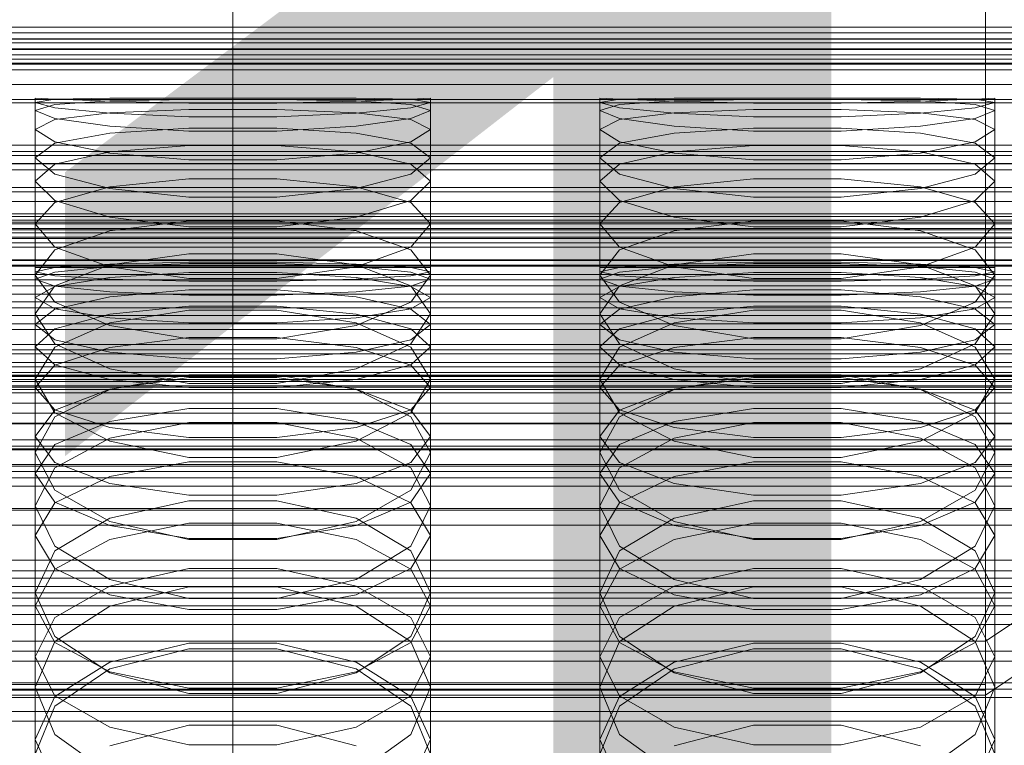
# Model space of a CAD drawing. Header units: millimetres. Extents: x -1970 to 61924, y -58230 to 6847.
# Tile 141 of 256: x 27 to 132, y -33952 to -33874. Entities that reach past the tile are written whole.
import ezdxf

# ---------------------------------------------------------------- set-up
doc = ezdxf.new("R2010")
doc.units = ezdxf.units.MM
for name, color, linetype, lineweight in [('COTAS_O', 1, 'Continuous', 0), ('frontal_briquetadora', 7, 'Continuous', 0), ('frontal_C01', 7, 'Continuous', 0), ('frontal_C02', 7, 'Continuous', 0), ('frontal_C03', 7, 'Continuous', 0)]:
    doc.layers.add(name, color=color, linetype=linetype, lineweight=lineweight)
doc.dimstyles.new('R19_100', dxfattribs={"dimtxt": 250, "dimasz": 150, "dimexe": 150, "dimexo": 80, "dimgap": 100, "dimtad": 1, "dimtih": 1, "dimtoh": 1, "dimdsep": 46, "dimcen": 0.09, "dimadec": 0, "dimazin": 0, "dimtfac": 1, "dimtdec": 4, "dimtofl": 0, "dimtmove": 0, "dimatfit": 3, "dimfxl": 1, "dimtolj": 1, "dimtzin": 0, "dimarcsym": 0})

# ---------------------------------------------------------------- blocks, each defined once
blk = doc.blocks.new('DIM_R26_46')
at = {"layer": 'COTAS_O'}
for p, q in [((-1725, -33700), (-1575, -33655)), ((1725, -33700), (1575, -33655)), ((-1725, -34400), (-1725, -33700)), ((-1725, -33700), (1725, -33700)), ((-1725, -33700), (-1575, -33745)), ((1725, -33700), (1575, -33745)), ((1725, -34400), (1725, -33700))]:
    blk.add_line(p, q, dxfattribs=at)
blk.add_text('3450 O', height=250, dxfattribs=at).set_placement((0, -33600))
blk = doc.blocks.new('DIM_R26_48')
at = {"layer": 'COTAS_O'}
for p, q in [((-650, -33700), (50, -33700)), ((50, -33700), (5, -33850)), ((50, -34900), (50, -33700)), ((50, -33700), (95, -33850)), ((50, -34900), (5, -34750)), ((50, -34900), (95, -34750)), ((-650, -34900), (50, -34900))]:
    blk.add_line(p, q, dxfattribs=at)
blk.add_text('1200 O', height=250, rotation=90, dxfattribs=at).set_placement((-50, -34300))
blk = doc.blocks.new('DIM_R26_49')
at = {"layer": 'COTAS_O'}
for p, q in [((-650, -34200), (-500, -34155)), ((650, -34200), (500, -34155)), ((-650, -34900), (-650, -34200)), ((-650, -34200), (650, -34200)), ((-650, -34200), (-500, -34245)), ((650, -34200), (500, -34245)), ((650, -34900), (650, -34200))]:
    blk.add_line(p, q, dxfattribs=at)
blk.add_text('1300 O', height=250, dxfattribs=at).set_placement((0, -34100))

msp = doc.modelspace()

# ---------------------------------------------------------------- linework, layer by layer
at = {"layer": 'frontal_briquetadora'}
for p, q in [((31.08, -33882.856), (29, -33882.75)), ((29, -33900.75), (29, -33882.75)), ((29, -33883.222), (31.08, -33882.881)), ((31.08, -33882.881), (36.906, -33882.76)), ((36.906, -33883.094), (31.08, -33882.856)), ((36.906, -33882.76), (45.326, -33882.752)), ((45.326, -33882.922), (36.906, -33883.063)), ((45.326, -33882.752), (54.674, -33882.752)), ((54.674, -33882.922), (45.326, -33882.922)), ((54.674, -33882.752), (63.094, -33882.76)), ((63.094, -33883.063), (54.674, -33882.922)), ((63.094, -33882.76), (68.92, -33882.881)), ((68.92, -33882.856), (63.094, -33883.094)), ((71, -33882.75), (68.92, -33882.856)), ((68.92, -33882.881), (71, -33883.222)), ((71, -33900.75), (71, -33882.75)), ((91.08, -33882.856), (89, -33882.75)), ((89, -33900.75), (89, -33882.75)), ((89, -33883.222), (91.08, -33882.881)), ((91.08, -33882.881), (96.906, -33882.76)), ((96.906, -33883.094), (91.08, -33882.856)), ((96.906, -33882.76), (105.326, -33882.752)), ((105.326, -33882.922), (96.906, -33883.063)), ((105.326, -33882.752), (114.674, -33882.752)), ((114.674, -33882.922), (105.326, -33882.922)), ((114.674, -33882.752), (123.094, -33882.76)), ((123.094, -33883.063), (114.674, -33882.922)), ((123.094, -33882.76), (128.92, -33882.881)), ((128.92, -33882.856), (123.094, -33883.094)), ((131, -33882.75), (128.92, -33882.856)), ((128.92, -33882.881), (131, -33883.222)), ((131, -33900.75), (131, -33882.75)), ((31.08, -33883.775), (29, -33883.222)), ((29, -33901.201), (29, -33883.222)), ((31.08, -33883.423), (29, -33884.062)), ((29, -33902.002), (29, -33884.062)), ((29, -33884.062), (31.08, -33884.912)), ((36.906, -33883.063), (31.08, -33883.423)), ((36.906, -33884.371), (31.08, -33883.775)), ((45.326, -33883.285), (36.906, -33883.094)), ((45.326, -33883.964), (36.906, -33884.304)), ((54.674, -33883.285), (45.326, -33883.285)), ((54.674, -33883.964), (45.326, -33883.964)), ((63.094, -33883.094), (54.674, -33883.285)), ((63.094, -33884.304), (54.674, -33883.964)), ((68.92, -33883.423), (63.094, -33883.063)), ((68.92, -33883.775), (63.094, -33884.371)), ((71, -33883.222), (68.92, -33883.775)), ((71, -33884.062), (68.92, -33883.423)), ((68.92, -33884.912), (71, -33884.062)), ((71, -33901.201), (71, -33883.222)), ((71, -33902.002), (71, -33884.062)), ((91.08, -33883.775), (89, -33883.222)), ((89, -33901.201), (89, -33883.222)), ((91.08, -33883.423), (89, -33884.062)), ((89, -33902.002), (89, -33884.062)), ((89, -33884.062), (91.08, -33884.912)), ((96.906, -33883.063), (91.08, -33883.423)), ((96.906, -33884.371), (91.08, -33883.775)), ((105.326, -33883.285), (96.906, -33883.094)), ((105.326, -33883.964), (96.906, -33884.304)), ((114.674, -33883.285), (105.326, -33883.285)), ((114.674, -33883.964), (105.326, -33883.964)), ((123.094, -33883.094), (114.674, -33883.285)), ((123.094, -33884.304), (114.674, -33883.964)), ((128.92, -33883.423), (123.094, -33883.063)), ((128.92, -33883.775), (123.094, -33884.371)), ((131, -33883.222), (128.92, -33883.775)), ((131, -33884.062), (128.92, -33883.423)), ((128.92, -33884.912), (131, -33884.062)), ((131, -33901.201), (131, -33883.222)), ((131, -33902.002), (131, -33884.062)), ((31.08, -33885.021), (29, -33886.106)), ((36.906, -33884.304), (31.08, -33885.021)), ((31.08, -33884.912), (36.906, -33885.746)), ((45.326, -33884.761), (36.906, -33884.371)), ((54.674, -33884.761), (45.326, -33884.761)), ((63.094, -33884.371), (54.674, -33884.761)), ((68.92, -33885.021), (63.094, -33884.304)), ((63.094, -33885.746), (68.92, -33884.912)), ((71, -33886.106), (68.92, -33885.021)), ((91.08, -33885.021), (89, -33886.106)), ((96.906, -33884.304), (91.08, -33885.021)), ((91.08, -33884.912), (96.906, -33885.746)), ((105.326, -33884.761), (96.906, -33884.371)), ((114.674, -33884.761), (105.326, -33884.761)), ((123.094, -33884.371), (114.674, -33884.761)), ((128.92, -33885.021), (123.094, -33884.304)), ((123.094, -33885.746), (128.92, -33884.912)), ((131, -33886.106), (128.92, -33885.021)), ((29, -33903.952), (29, -33886.106)), ((31.08, -33887.4), (29, -33886.106)), ((36.906, -33885.746), (45.326, -33886.268)), ((36.906, -33886.485), (45.326, -33885.947)), ((45.326, -33885.947), (54.674, -33885.947)), ((54.674, -33886.268), (63.094, -33885.746)), ((54.674, -33885.947), (63.094, -33886.485)), ((71, -33886.106), (68.92, -33887.4)), ((71, -33903.952), (71, -33886.106)), ((89, -33903.952), (89, -33886.106)), ((91.08, -33887.4), (89, -33886.106)), ((96.906, -33885.746), (105.326, -33886.268)), ((96.906, -33886.485), (105.326, -33885.947)), ((105.326, -33885.947), (114.674, -33885.947)), ((114.674, -33886.268), (123.094, -33885.746)), ((114.674, -33885.947), (123.094, -33886.485)), ((131, -33886.106), (128.92, -33887.4)), ((131, -33903.952), (131, -33886.106)), ((31.08, -33887.559), (36.906, -33886.485)), ((45.326, -33886.268), (54.674, -33886.268)), ((63.094, -33886.485), (68.92, -33887.559)), ((91.08, -33887.559), (96.906, -33886.485)), ((105.326, -33886.268), (114.674, -33886.268)), ((123.094, -33886.485), (128.92, -33887.559)), ((29, -33889.086), (31.08, -33887.559)), ((36.906, -33888.59), (31.08, -33887.4)), ((45.326, -33887.791), (36.906, -33888.46)), ((54.674, -33887.791), (45.326, -33887.791)), ((63.094, -33888.46), (54.674, -33887.791)), ((68.92, -33887.4), (63.094, -33888.59)), ((68.92, -33887.559), (71, -33889.086)), ((89, -33889.086), (91.08, -33887.559)), ((96.906, -33888.59), (91.08, -33887.4)), ((105.326, -33887.791), (96.906, -33888.46)), ((114.674, -33887.791), (105.326, -33887.791)), ((123.094, -33888.46), (114.674, -33887.791)), ((128.92, -33887.4), (123.094, -33888.59)), ((128.92, -33887.559), (131, -33889.086)), ((31.08, -33890.822), (29, -33889.086)), ((29, -33906.796), (29, -33889.086)), ((36.906, -33888.46), (31.08, -33889.77)), ((45.326, -33889.308), (36.906, -33888.59)), ((54.674, -33889.308), (45.326, -33889.308)), ((63.094, -33888.59), (54.674, -33889.308)), ((68.92, -33889.77), (63.094, -33888.46)), ((71, -33889.086), (68.92, -33890.822)), ((71, -33906.796), (71, -33889.086)), ((91.08, -33890.822), (89, -33889.086)), ((89, -33906.796), (89, -33889.086)), ((96.906, -33888.46), (91.08, -33889.77)), ((105.326, -33889.308), (96.906, -33888.59)), ((114.674, -33889.308), (105.326, -33889.308)), ((123.094, -33888.59), (114.674, -33889.308)), ((128.92, -33889.77), (123.094, -33888.46)), ((131, -33889.086), (128.92, -33890.822)), ((131, -33906.796), (131, -33889.086)), ((31.08, -33889.77), (29, -33891.591)), ((71, -33891.591), (68.92, -33889.77)), ((91.08, -33889.77), (89, -33891.591)), ((131, -33891.591), (128.92, -33889.77)), ((36.906, -33892.364), (31.08, -33890.822)), ((45.326, -33891.333), (36.906, -33892.198)), ((54.674, -33891.333), (45.326, -33891.333)), ((63.094, -33892.198), (54.674, -33891.333)), ((68.92, -33890.822), (63.094, -33892.364)), ((96.906, -33892.364), (91.08, -33890.822)), ((105.326, -33891.333), (96.906, -33892.198)), ((114.674, -33891.333), (105.326, -33891.333)), ((123.094, -33892.198), (114.674, -33891.333)), ((128.92, -33890.822), (123.094, -33892.364)), ((29, -33909.185), (29, -33891.591)), ((29, -33891.591), (31.08, -33893.618)), ((36.906, -33892.198), (31.08, -33893.859)), ((45.326, -33893.278), (36.906, -33892.364)), ((63.094, -33892.364), (54.674, -33893.277)), ((68.92, -33893.859), (63.094, -33892.198)), ((68.92, -33893.618), (71, -33891.591)), ((71, -33909.185), (71, -33891.591)), ((89, -33909.185), (89, -33891.591)), ((89, -33891.591), (91.08, -33893.618)), ((96.906, -33892.198), (91.08, -33893.859)), ((105.326, -33893.278), (96.906, -33892.364)), ((123.094, -33892.364), (114.674, -33893.277)), ((128.92, -33893.859), (123.094, -33892.198)), ((128.92, -33893.618), (131, -33891.591)), ((131, -33909.185), (131, -33891.591)), ((54.674, -33893.277), (45.326, -33893.278)), ((114.674, -33893.277), (105.326, -33893.278)), ((31.08, -33893.859), (29, -33896.116)), ((31.08, -33893.618), (36.906, -33895.393)), ((63.094, -33895.393), (68.92, -33893.618)), ((71, -33896.116), (68.92, -33893.859)), ((91.08, -33893.859), (89, -33896.116)), ((91.08, -33893.618), (96.906, -33895.393)), ((123.094, -33895.393), (128.92, -33893.618)), ((131, -33896.116), (128.92, -33893.859)), ((200, -33895.045), (-160, -33895.045)), ((36.906, -33895.393), (45.326, -33896.435)), ((54.674, -33896.435), (63.094, -33895.393)), ((96.906, -33895.393), (105.326, -33896.435)), ((114.674, -33896.435), (123.094, -33895.393)), ((31.08, -33898.576), (29, -33896.116)), ((29, -33913.502), (29, -33896.116)), ((36.906, -33896.858), (45.326, -33895.8)), ((45.326, -33895.8), (54.674, -33895.8)), ((45.326, -33896.435), (54.674, -33896.435)), ((54.674, -33895.8), (63.094, -33896.858)), ((71, -33896.116), (68.92, -33898.576)), ((71, -33913.502), (71, -33896.116)), ((91.08, -33898.576), (89, -33896.116)), ((89, -33913.502), (89, -33896.116)), ((96.906, -33896.858), (105.326, -33895.8)), ((105.326, -33895.8), (114.674, -33895.8)), ((105.326, -33896.435), (114.674, -33896.435)), ((114.674, -33895.8), (123.094, -33896.858)), ((131, -33896.116), (128.92, -33898.576)), ((131, -33913.502), (131, -33896.116)), ((31.08, -33898.867), (36.906, -33896.858)), ((63.094, -33896.858), (68.92, -33898.867)), ((91.08, -33898.867), (96.906, -33896.858)), ((123.094, -33896.858), (128.92, -33898.867)), ((36.906, -33900.697), (31.08, -33898.576)), ((68.92, -33898.576), (63.094, -33900.697)), ((96.906, -33900.697), (91.08, -33898.576)), ((128.92, -33898.576), (123.094, -33900.697)), ((29, -33901.553), (31.08, -33898.867)), ((45.326, -33899.285), (36.906, -33900.472)), ((54.674, -33899.285), (45.326, -33899.285)), ((63.094, -33900.472), (54.674, -33899.285)), ((68.92, -33898.867), (71, -33901.553)), ((89, -33901.553), (91.08, -33898.867)), ((105.326, -33899.285), (96.906, -33900.472)), ((114.674, -33899.285), (105.326, -33899.285)), ((123.094, -33900.472), (114.674, -33899.285)), ((128.92, -33898.867), (131, -33901.553)), ((184, -33900), (-194, -33900)), ((29, -33900.75), (31.08, -33900.75)), ((31.08, -33900.754), (29, -33901.201)), ((36.907, -33900.395), (31.08, -33900.754)), ((36.906, -33900.472), (31.08, -33902.709)), ((31.08, -33901.257), (36.907, -33900.66)), ((31.08, -33900.75), (36.907, -33900.75)), ((45.326, -33901.931), (36.906, -33900.697)), ((45.327, -33900.196), (36.907, -33900.395)), ((36.907, -33900.66), (45.327, -33900.329)), ((36.907, -33900.75), (45.327, -33900.75)), ((54.673, -33900.196), (45.327, -33900.196)), ((45.327, -33900.329), (54.673, -33900.329)), ((45.327, -33900.75), (54.673, -33900.75)), ((63.093, -33900.395), (54.673, -33900.196)), ((54.673, -33900.329), (63.093, -33900.66)), ((54.673, -33900.75), (63.093, -33900.75)), ((63.094, -33900.697), (54.674, -33901.931)), ((68.92, -33900.754), (63.093, -33900.395)), ((63.093, -33900.66), (68.92, -33901.257)), ((63.093, -33900.75), (68.92, -33900.75)), ((68.92, -33902.709), (63.094, -33900.472)), ((68.92, -33900.75), (71, -33900.75)), ((71, -33901.201), (68.92, -33900.754)), ((89, -33900.75), (91.08, -33900.75)), ((91.08, -33900.754), (89, -33901.201)), ((96.907, -33900.395), (91.08, -33900.754)), ((96.906, -33900.472), (91.08, -33902.709)), ((91.08, -33901.257), (96.907, -33900.66)), ((91.08, -33900.75), (96.907, -33900.75)), ((105.326, -33901.931), (96.906, -33900.697)), ((105.327, -33900.196), (96.907, -33900.395)), ((96.907, -33900.66), (105.327, -33900.329)), ((96.907, -33900.75), (105.327, -33900.75)), ((114.673, -33900.196), (105.327, -33900.196)), ((105.327, -33900.329), (114.673, -33900.329)), ((105.327, -33900.75), (114.673, -33900.75)), ((123.093, -33900.395), (114.673, -33900.196)), ((114.673, -33900.329), (123.093, -33900.66)), ((114.673, -33900.75), (123.093, -33900.75)), ((123.094, -33900.697), (114.674, -33901.931)), ((128.92, -33900.754), (123.093, -33900.395)), ((123.093, -33900.66), (128.92, -33901.257)), ((123.093, -33900.75), (128.92, -33900.75)), ((128.92, -33902.709), (123.094, -33900.472)), ((128.92, -33900.75), (131, -33900.75)), ((131, -33901.201), (128.92, -33900.754)), ((29, -33901.201), (31.08, -33901.648)), ((29, -33902.002), (31.08, -33901.257)), ((31.08, -33904.442), (29, -33901.553)), ((29, -33918.691), (29, -33901.553)), ((31.08, -33901.648), (36.907, -33902.006)), ((31.08, -33902.762), (36.907, -33901.809)), ((36.907, -33901.809), (45.327, -33901.279)), ((45.327, -33901.279), (54.673, -33901.279)), ((54.673, -33901.279), (63.093, -33901.809)), ((63.093, -33902.006), (68.92, -33901.648)), ((63.093, -33901.809), (68.92, -33902.762)), ((68.92, -33901.648), (71, -33901.201)), ((68.92, -33901.257), (71, -33902.002)), ((71, -33901.553), (68.92, -33904.442)), ((71, -33918.691), (71, -33901.553)), ((89, -33901.201), (91.08, -33901.648)), ((89, -33902.002), (91.08, -33901.257)), ((91.08, -33904.442), (89, -33901.553)), ((89, -33918.691), (89, -33901.553)), ((91.08, -33901.648), (96.907, -33902.006)), ((91.08, -33902.762), (96.907, -33901.809)), ((96.907, -33901.809), (105.327, -33901.279)), ((105.327, -33901.279), (114.673, -33901.279)), ((114.673, -33901.279), (123.093, -33901.809)), ((123.093, -33902.006), (128.92, -33901.648)), ((123.093, -33901.809), (128.92, -33902.762)), ((128.92, -33901.648), (131, -33901.201)), ((128.92, -33901.257), (131, -33902.002)), ((131, -33901.553), (128.92, -33904.442)), ((131, -33918.691), (131, -33901.553)), ((31.08, -33902.746), (29, -33902.002)), ((31.08, -33902.709), (29, -33905.679)), ((29, -33903.952), (31.08, -33902.762)), ((36.907, -33903.344), (31.08, -33902.746)), ((36.907, -33902.006), (45.327, -33902.205)), ((54.674, -33901.931), (45.326, -33901.931)), ((45.327, -33902.205), (54.673, -33902.205)), ((54.673, -33902.205), (63.093, -33902.006)), ((68.92, -33902.746), (63.093, -33903.344)), ((71, -33902.002), (68.92, -33902.746)), ((71, -33905.679), (68.92, -33902.709)), ((68.92, -33902.762), (71, -33903.952)), ((91.08, -33902.746), (89, -33902.002)), ((91.08, -33902.709), (89, -33905.679)), ((89, -33903.952), (91.08, -33902.762)), ((96.907, -33903.344), (91.08, -33902.746)), ((96.907, -33902.006), (105.327, -33902.205)), ((114.674, -33901.931), (105.326, -33901.931)), ((105.327, -33902.205), (114.673, -33902.205)), ((114.673, -33902.205), (123.093, -33902.006)), ((128.92, -33902.746), (123.093, -33903.344)), ((131, -33902.002), (128.92, -33902.746)), ((131, -33905.679), (128.92, -33902.709)), ((128.92, -33902.762), (131, -33903.952)), ((29, -33903.952), (31.08, -33905.141)), ((36.907, -33903.856), (31.08, -33905.165)), ((45.327, -33903.131), (36.907, -33903.856)), ((45.327, -33903.675), (36.907, -33903.344)), ((54.673, -33903.131), (45.327, -33903.131)), ((54.673, -33903.675), (45.327, -33903.675)), ((63.093, -33903.856), (54.673, -33903.131)), ((63.093, -33903.344), (54.673, -33903.675)), ((68.92, -33905.165), (63.093, -33903.856)), ((68.92, -33905.141), (71, -33903.952)), ((89, -33903.952), (91.08, -33905.141)), ((96.907, -33903.856), (91.08, -33905.165)), ((105.327, -33903.131), (96.907, -33903.856)), ((105.327, -33903.675), (96.907, -33903.344)), ((114.673, -33903.131), (105.327, -33903.131)), ((114.673, -33903.675), (105.327, -33903.675)), ((123.093, -33903.856), (114.673, -33903.131)), ((123.093, -33903.344), (114.673, -33903.675)), ((128.92, -33905.165), (123.093, -33903.856)), ((128.92, -33905.141), (131, -33903.952)), ((36.906, -33906.903), (31.08, -33904.442)), ((36.907, -33905.719), (45.327, -33904.863)), ((45.327, -33904.863), (54.673, -33904.863)), ((54.673, -33904.863), (63.093, -33905.719)), ((68.92, -33904.442), (63.094, -33906.903)), ((96.906, -33906.903), (91.08, -33904.442)), ((96.907, -33905.719), (105.327, -33904.863)), ((105.327, -33904.863), (114.673, -33904.863)), ((114.673, -33904.863), (123.093, -33905.719)), ((128.92, -33904.442), (123.094, -33906.903)), ((31.08, -33905.165), (29, -33906.796)), ((29, -33922.627), (29, -33905.679)), ((29, -33905.679), (31.08, -33908.849)), ((31.08, -33905.141), (36.907, -33906.095)), ((31.08, -33907.261), (36.907, -33905.719)), ((45.326, -33905.267), (36.906, -33906.643)), ((54.674, -33905.267), (45.326, -33905.267)), ((63.094, -33906.643), (54.674, -33905.267)), ((63.093, -33906.095), (68.92, -33905.141)), ((63.093, -33905.719), (68.92, -33907.261)), ((71, -33906.796), (68.92, -33905.165)), ((68.92, -33908.849), (71, -33905.679)), ((71, -33922.627), (71, -33905.679)), ((91.08, -33905.165), (89, -33906.796)), ((89, -33922.627), (89, -33905.679)), ((89, -33905.679), (91.08, -33908.849)), ((91.08, -33905.141), (96.907, -33906.095)), ((91.08, -33907.261), (96.907, -33905.719)), ((105.326, -33905.267), (96.906, -33906.643)), ((114.674, -33905.267), (105.326, -33905.267)), ((123.094, -33906.643), (114.674, -33905.267)), ((123.093, -33906.095), (128.92, -33905.141)), ((123.093, -33905.719), (128.92, -33907.261)), ((131, -33906.796), (128.92, -33905.165)), ((128.92, -33908.849), (131, -33905.679)), ((131, -33922.627), (131, -33905.679)), ((29, -33906.796), (31.08, -33908.427)), ((36.906, -33906.643), (31.08, -33909.219)), ((45.326, -33908.325), (36.906, -33906.903)), ((36.907, -33906.095), (45.327, -33906.624)), ((45.327, -33906.624), (54.673, -33906.624)), ((54.673, -33906.624), (63.093, -33906.095)), ((63.094, -33906.903), (54.674, -33908.325)), ((68.92, -33909.219), (63.094, -33906.643)), ((68.92, -33908.427), (71, -33906.796)), ((89, -33906.796), (91.08, -33908.427)), ((96.906, -33906.643), (91.08, -33909.219)), ((105.326, -33908.325), (96.906, -33906.903)), ((96.907, -33906.095), (105.327, -33906.624)), ((105.327, -33906.624), (114.673, -33906.624)), ((114.673, -33906.624), (123.093, -33906.095)), ((123.094, -33906.903), (114.674, -33908.325)), ((128.92, -33909.219), (123.094, -33906.643)), ((128.92, -33908.427), (131, -33906.796)), ((29, -33909.185), (31.08, -33907.261)), ((68.92, -33907.261), (71, -33909.185)), ((89, -33909.185), (91.08, -33907.261)), ((128.92, -33907.261), (131, -33909.185)), ((31.08, -33911.108), (29, -33909.185)), ((31.08, -33908.427), (36.907, -33909.735)), ((31.08, -33908.849), (36.906, -33911.534)), ((36.907, -33909.253), (45.327, -33908.203)), ((54.674, -33908.325), (45.326, -33908.325)), ((45.327, -33908.203), (54.673, -33908.203)), ((54.673, -33908.203), (63.093, -33909.253)), ((63.093, -33909.735), (68.92, -33908.427)), ((63.094, -33911.534), (68.92, -33908.849)), ((71, -33909.185), (68.92, -33911.108)), ((91.08, -33911.108), (89, -33909.185)), ((91.08, -33908.427), (96.907, -33909.735)), ((91.08, -33908.849), (96.906, -33911.534)), ((96.907, -33909.253), (105.327, -33908.203)), ((114.674, -33908.325), (105.326, -33908.325)), ((105.327, -33908.203), (114.673, -33908.203)), ((114.673, -33908.203), (123.093, -33909.253)), ((123.093, -33909.735), (128.92, -33908.427)), ((123.094, -33911.534), (128.92, -33908.849)), ((131, -33909.185), (128.92, -33911.108)), ((31.08, -33909.219), (29, -33912.608)), ((31.08, -33911.144), (36.907, -33909.253)), ((36.907, -33909.735), (45.327, -33910.461)), ((54.673, -33910.461), (63.093, -33909.735)), ((63.093, -33909.253), (68.92, -33911.144)), ((71, -33912.608), (68.92, -33909.219)), ((91.08, -33909.219), (89, -33912.608)), ((91.08, -33911.144), (96.907, -33909.253)), ((96.907, -33909.735), (105.327, -33910.461)), ((114.673, -33910.461), (123.093, -33909.735)), ((123.093, -33909.253), (128.92, -33911.144)), ((131, -33912.608), (128.92, -33909.219)), ((29, -33913.502), (31.08, -33911.144)), ((36.907, -33912.651), (31.08, -33911.108)), ((45.327, -33910.461), (54.673, -33910.461)), ((68.92, -33911.108), (63.093, -33912.651)), ((68.92, -33911.144), (71, -33913.502)), ((89, -33913.502), (91.08, -33911.144)), ((96.907, -33912.651), (91.08, -33911.108)), ((105.327, -33910.461), (114.673, -33910.461)), ((128.92, -33911.108), (123.093, -33912.651)), ((128.92, -33911.144), (131, -33913.502)), ((36.906, -33911.534), (45.326, -33913.08)), ((36.906, -33913.701), (45.326, -33912.14)), ((45.326, -33912.14), (54.674, -33912.14)), ((54.674, -33913.08), (63.094, -33911.534)), ((54.674, -33912.14), (63.094, -33913.701)), ((96.906, -33911.534), (105.326, -33913.08)), ((96.906, -33913.701), (105.326, -33912.14)), ((105.326, -33912.14), (114.674, -33912.14)), ((114.674, -33913.08), (123.094, -33911.534)), ((114.674, -33912.14), (123.094, -33913.701)), ((31.08, -33916.193), (29, -33912.608)), ((29, -33929.238), (29, -33912.608)), ((45.327, -33912.428), (36.907, -33913.668)), ((45.327, -33913.507), (36.907, -33912.651)), ((45.326, -33913.08), (54.674, -33913.08)), ((54.673, -33912.428), (45.327, -33912.428)), ((63.093, -33913.668), (54.673, -33912.428)), ((63.093, -33912.651), (54.673, -33913.507)), ((71, -33912.608), (68.92, -33916.193)), ((71, -33929.238), (71, -33912.608)), ((91.08, -33916.193), (89, -33912.608)), ((89, -33929.238), (89, -33912.608)), ((105.327, -33912.428), (96.907, -33913.668)), ((105.327, -33913.507), (96.907, -33912.651)), ((105.326, -33913.08), (114.674, -33913.08)), ((114.673, -33912.428), (105.327, -33912.428)), ((123.093, -33913.668), (114.673, -33912.428)), ((123.093, -33912.651), (114.673, -33913.507)), ((131, -33912.608), (128.92, -33916.193)), ((131, -33929.238), (131, -33912.608)), ((29, -33913.502), (31.08, -33915.861)), ((36.907, -33913.668), (31.08, -33915.903)), ((31.08, -33916.61), (36.906, -33913.701)), ((54.673, -33913.507), (45.327, -33913.507)), ((68.92, -33915.903), (63.093, -33913.668)), ((63.094, -33913.701), (68.92, -33916.61)), ((68.92, -33915.861), (71, -33913.502)), ((89, -33913.502), (91.08, -33915.861)), ((96.907, -33913.668), (91.08, -33915.903)), ((91.08, -33916.61), (96.906, -33913.701)), ((114.673, -33913.507), (105.327, -33913.507)), ((128.92, -33915.903), (123.093, -33913.668)), ((123.094, -33913.701), (128.92, -33916.61)), ((128.92, -33915.861), (131, -33913.502)), ((31.08, -33915.903), (29, -33918.691)), ((31.08, -33915.861), (36.907, -33917.752)), ((36.906, -33919.209), (31.08, -33916.193)), ((36.907, -33917.096), (45.327, -33915.73)), ((45.327, -33915.73), (54.673, -33915.73)), ((54.673, -33915.73), (63.093, -33917.096)), ((63.093, -33917.752), (68.92, -33915.861)), ((68.92, -33916.193), (63.094, -33919.209)), ((71, -33918.691), (68.92, -33915.903)), ((91.08, -33915.903), (89, -33918.691)), ((91.08, -33915.861), (96.907, -33917.752)), ((96.906, -33919.209), (91.08, -33916.193)), ((96.907, -33917.096), (105.327, -33915.73)), ((105.327, -33915.73), (114.673, -33915.73)), ((114.673, -33915.73), (123.093, -33917.096)), ((123.093, -33917.752), (128.92, -33915.861)), ((128.92, -33916.193), (123.094, -33919.209)), ((131, -33918.691), (128.92, -33915.903)), ((29, -33920.41), (31.08, -33916.61)), ((31.08, -33919.558), (36.907, -33917.096)), ((45.326, -33917.209), (36.906, -33918.891)), ((54.674, -33917.209), (45.326, -33917.209)), ((63.094, -33918.891), (54.674, -33917.209)), ((63.093, -33917.096), (68.92, -33919.558)), ((68.92, -33916.61), (71, -33920.41)), ((89, -33920.41), (91.08, -33916.61)), ((91.08, -33919.558), (96.907, -33917.096)), ((105.326, -33917.209), (96.906, -33918.891)), ((114.674, -33917.209), (105.326, -33917.209)), ((123.094, -33918.891), (114.674, -33917.209)), ((123.093, -33917.096), (128.92, -33919.558)), ((128.92, -33916.61), (131, -33920.41)), ((36.907, -33917.752), (45.327, -33918.801)), ((54.673, -33918.801), (63.093, -33917.752)), ((96.907, -33917.752), (105.327, -33918.801)), ((114.673, -33918.801), (123.093, -33917.752)), ((29, -33918.691), (31.08, -33921.478)), ((29, -33922.627), (31.08, -33919.558)), ((36.906, -33918.891), (31.08, -33922.018)), ((45.326, -33920.937), (36.906, -33919.209)), ((45.327, -33918.801), (54.673, -33918.801)), ((63.094, -33919.209), (54.674, -33920.937)), ((68.92, -33922.018), (63.094, -33918.891)), ((68.92, -33921.478), (71, -33918.691)), ((68.92, -33919.558), (71, -33922.627)), ((89, -33918.691), (91.08, -33921.478)), ((89, -33922.627), (91.08, -33919.558)), ((96.906, -33918.891), (91.08, -33922.018)), ((105.326, -33920.937), (96.906, -33919.209)), ((105.327, -33918.801), (114.673, -33918.801)), ((123.094, -33919.209), (114.674, -33920.937)), ((128.92, -33922.018), (123.094, -33918.891)), ((128.92, -33921.478), (131, -33918.691)), ((128.92, -33919.558), (131, -33922.627)), ((200, -33920), (-160, -33920)), ((31.08, -33924.402), (29, -33920.41)), ((29, -33936.682), (29, -33920.41)), ((71, -33920.41), (68.92, -33924.402)), ((71, -33936.682), (71, -33920.41)), ((91.08, -33924.402), (89, -33920.41)), ((89, -33936.682), (89, -33920.41)), ((131, -33920.41), (128.92, -33924.402)), ((131, -33936.682), (131, -33920.41)), ((31.08, -33921.478), (36.907, -33923.713)), ((36.907, -33922.955), (45.327, -33921.403)), ((54.674, -33920.937), (45.326, -33920.937)), ((45.327, -33921.403), (54.673, -33921.403)), ((54.673, -33921.403), (63.093, -33922.955)), ((63.093, -33923.713), (68.92, -33921.478)), ((91.08, -33921.478), (96.907, -33923.713)), ((96.907, -33922.955), (105.327, -33921.403)), ((114.674, -33920.937), (105.326, -33920.937)), ((105.327, -33921.403), (114.673, -33921.403)), ((114.673, -33921.403), (123.093, -33922.955)), ((123.093, -33923.713), (128.92, -33921.478)), ((31.08, -33922.018), (29, -33926.087)), ((31.08, -33925.697), (29, -33922.627)), ((71, -33926.087), (68.92, -33922.018)), ((71, -33922.627), (68.92, -33925.697)), ((91.08, -33922.018), (89, -33926.087)), ((91.08, -33925.697), (89, -33922.627)), ((131, -33926.087), (128.92, -33922.018)), ((131, -33922.627), (128.92, -33925.697)), ((31.08, -33925.751), (36.907, -33922.955)), ((36.907, -33923.713), (45.327, -33924.953)), ((54.673, -33924.953), (63.093, -33923.713)), ((63.093, -33922.955), (68.92, -33925.751)), ((91.08, -33925.751), (96.907, -33922.955)), ((96.907, -33923.713), (105.327, -33924.953)), ((114.673, -33924.953), (123.093, -33923.713)), ((123.093, -33922.955), (128.92, -33925.751)), ((36.906, -33927.741), (31.08, -33924.402)), ((68.92, -33924.402), (63.094, -33927.741)), ((96.906, -33927.741), (91.08, -33924.402)), ((128.92, -33924.402), (123.094, -33927.741)), ((29, -33929.238), (31.08, -33925.751)), ((36.907, -33928.158), (31.08, -33925.697)), ((45.326, -33925.528), (36.906, -33927.39)), ((54.674, -33925.528), (45.326, -33925.528)), ((45.327, -33924.953), (54.673, -33924.953)), ((63.094, -33927.39), (54.674, -33925.528)), ((68.92, -33925.697), (63.093, -33928.158)), ((68.92, -33925.751), (71, -33929.238)), ((89, -33929.238), (91.08, -33925.751)), ((96.907, -33928.158), (91.08, -33925.697)), ((105.326, -33925.528), (96.906, -33927.39)), ((114.674, -33925.528), (105.326, -33925.528)), ((105.327, -33924.953), (114.673, -33924.953)), ((123.094, -33927.39), (114.674, -33925.528)), ((128.92, -33925.697), (123.093, -33928.158)), ((128.92, -33925.751), (131, -33929.238)), ((29, -33942.099), (29, -33926.087)), ((29, -33926.087), (31.08, -33930.345)), ((68.92, -33930.345), (71, -33926.087)), ((71, -33942.099), (71, -33926.087)), ((89, -33942.099), (89, -33926.087)), ((89, -33926.087), (91.08, -33930.345)), ((128.92, -33930.345), (131, -33926.087)), ((131, -33942.099), (131, -33926.087)), ((36.906, -33927.39), (31.08, -33930.837)), ((45.326, -33929.647), (36.906, -33927.741)), ((45.327, -33927.928), (36.907, -33929.662)), ((54.673, -33927.928), (45.327, -33927.928)), ((63.093, -33929.662), (54.673, -33927.928)), ((63.094, -33927.741), (54.674, -33929.647)), ((68.92, -33930.837), (63.094, -33927.39)), ((96.906, -33927.39), (91.08, -33930.837)), ((105.326, -33929.647), (96.906, -33927.741)), ((105.327, -33927.928), (96.907, -33929.662)), ((114.673, -33927.928), (105.327, -33927.928)), ((123.093, -33929.662), (114.673, -33927.928)), ((123.094, -33927.741), (114.674, -33929.647)), ((128.92, -33930.837), (123.094, -33927.39)), ((45.327, -33929.524), (36.907, -33928.158)), ((63.093, -33928.158), (54.673, -33929.524)), ((105.327, -33929.524), (96.907, -33928.158)), ((123.093, -33928.158), (114.673, -33929.524)), ((29, -33929.238), (31.08, -33932.725)), ((36.907, -33929.662), (31.08, -33932.786)), ((54.674, -33929.647), (45.326, -33929.647)), ((54.673, -33929.524), (45.327, -33929.524)), ((68.92, -33932.786), (63.093, -33929.662)), ((68.92, -33932.725), (71, -33929.238)), ((89, -33929.238), (91.08, -33932.725)), ((96.907, -33929.662), (91.08, -33932.786)), ((114.674, -33929.647), (105.326, -33929.647)), ((114.673, -33929.524), (105.327, -33929.524)), ((128.92, -33932.786), (123.093, -33929.662)), ((128.92, -33932.725), (131, -33929.238)), ((31.08, -33930.837), (29, -33935.302)), ((31.08, -33930.345), (36.906, -33933.895)), ((63.094, -33933.895), (68.92, -33930.345)), ((71, -33935.302), (68.92, -33930.837)), ((91.08, -33930.837), (89, -33935.302)), ((91.08, -33930.345), (96.906, -33933.895)), ((123.094, -33933.895), (128.92, -33930.345)), ((131, -33935.302), (128.92, -33930.837)), ((31.08, -33932.786), (29, -33936.682)), ((31.08, -33932.725), (36.907, -33935.521)), ((36.907, -33934.597), (45.327, -33932.744)), ((45.327, -33932.744), (54.673, -33932.744)), ((54.673, -33932.744), (63.093, -33934.597)), ((63.093, -33935.521), (68.92, -33932.725)), ((71, -33936.682), (68.92, -33932.786)), ((91.08, -33932.786), (89, -33936.682)), ((91.08, -33932.725), (96.907, -33935.521)), ((96.907, -33934.597), (105.327, -33932.744)), ((105.327, -33932.744), (114.673, -33932.744)), ((114.673, -33932.744), (123.093, -33934.597)), ((123.093, -33935.521), (128.92, -33932.725)), ((131, -33936.682), (128.92, -33932.786)), ((36.906, -33933.895), (45.326, -33935.917)), ((54.674, -33935.917), (63.094, -33933.895)), ((96.906, -33933.895), (105.326, -33935.917)), ((114.674, -33935.917), (123.094, -33933.895)), ((31.08, -33939.949), (29, -33935.302)), ((29, -33950.89), (29, -33935.302)), ((31.08, -33937.935), (36.907, -33934.597)), ((36.906, -33936.726), (45.326, -33934.689)), ((45.326, -33934.689), (54.674, -33934.689)), ((54.674, -33934.689), (63.094, -33936.726)), ((63.093, -33934.597), (68.92, -33937.935)), ((71, -33935.302), (68.92, -33939.949)), ((71, -33950.89), (71, -33935.302)), ((91.08, -33939.949), (89, -33935.302)), ((89, -33950.89), (89, -33935.302)), ((91.08, -33937.935), (96.907, -33934.597)), ((96.906, -33936.726), (105.326, -33934.689)), ((105.326, -33934.689), (114.674, -33934.689)), ((114.674, -33934.689), (123.094, -33936.726)), ((123.093, -33934.597), (128.92, -33937.935)), ((131, -33935.302), (128.92, -33939.949)), ((131, -33950.89), (131, -33935.302)), ((36.907, -33935.521), (45.327, -33937.073)), ((45.326, -33935.917), (54.674, -33935.917)), ((54.673, -33937.073), (63.093, -33935.521)), ((96.907, -33935.521), (105.327, -33937.073)), ((105.326, -33935.917), (114.674, -33935.917)), ((114.673, -33937.073), (123.093, -33935.521)), ((29, -33936.682), (31.08, -33940.578)), ((31.08, -33940.485), (36.906, -33936.726)), ((45.327, -33937.073), (54.673, -33937.073)), ((63.094, -33936.726), (68.92, -33940.485)), ((68.92, -33940.578), (71, -33936.682)), ((89, -33936.682), (91.08, -33940.578)), ((91.08, -33940.485), (96.906, -33936.726)), ((105.327, -33937.073), (114.673, -33937.073)), ((123.094, -33936.726), (128.92, -33940.485)), ((128.92, -33940.578), (131, -33936.682)), ((29, -33942.099), (31.08, -33937.935)), ((68.92, -33937.935), (71, -33942.099)), ((89, -33942.099), (91.08, -33937.935)), ((128.92, -33937.935), (131, -33942.099)), ((29, -33945.334), (31.08, -33940.485)), ((36.906, -33943.808), (31.08, -33939.949)), ((31.08, -33940.578), (36.907, -33943.702)), ((63.093, -33943.702), (68.92, -33940.578)), ((68.92, -33939.949), (63.094, -33943.808)), ((68.92, -33940.485), (71, -33945.334)), ((89, -33945.334), (91.08, -33940.485)), ((96.906, -33943.808), (91.08, -33939.949)), ((91.08, -33940.578), (96.907, -33943.702)), ((123.093, -33943.702), (128.92, -33940.578)), ((128.92, -33939.949), (123.094, -33943.808)), ((128.92, -33940.485), (131, -33945.334)), ((45.326, -33941.254), (36.906, -33943.404)), ((36.907, -33942.681), (45.327, -33940.653)), ((54.674, -33941.254), (45.326, -33941.254)), ((45.327, -33940.653), (54.673, -33940.653)), ((54.673, -33940.653), (63.093, -33942.681)), ((63.094, -33943.404), (54.674, -33941.254)), ((105.326, -33941.254), (96.906, -33943.404)), ((96.907, -33942.681), (105.327, -33940.653)), ((114.674, -33941.254), (105.326, -33941.254)), ((105.327, -33940.653), (114.673, -33940.653)), ((114.673, -33940.653), (123.093, -33942.681)), ((123.094, -33943.404), (114.674, -33941.254)), ((31.08, -33946.262), (29, -33942.099)), ((31.08, -33946.334), (36.907, -33942.681)), ((63.093, -33942.681), (68.92, -33946.334)), ((71, -33942.099), (68.92, -33946.262)), ((91.08, -33946.262), (89, -33942.099)), ((91.08, -33946.334), (96.907, -33942.681)), ((123.093, -33942.681), (128.92, -33946.334)), ((131, -33942.099), (128.92, -33946.262)), ((36.906, -33943.404), (31.08, -33947.367)), ((36.907, -33943.702), (45.327, -33945.436)), ((54.673, -33945.436), (63.093, -33943.702)), ((68.92, -33947.366), (63.094, -33943.404)), ((96.906, -33943.404), (91.08, -33947.367)), ((96.907, -33943.702), (105.327, -33945.436)), ((114.673, -33945.436), (123.093, -33943.702)), ((128.92, -33947.366), (123.094, -33943.404)), ((45.326, -33946.001), (36.906, -33943.808)), ((63.094, -33943.808), (54.674, -33946.001)), ((105.326, -33946.001), (96.906, -33943.808)), ((123.094, -33943.808), (114.674, -33946.001)), ((31.08, -33950.361), (29, -33945.334)), ((29, -33960.462), (29, -33945.334)), ((45.327, -33945.436), (54.673, -33945.436)), ((71, -33945.334), (68.92, -33950.361)), ((71, -33960.462), (71, -33945.334)), ((91.08, -33950.361), (89, -33945.334)), ((89, -33960.462), (89, -33945.334)), ((105.327, -33945.436), (114.673, -33945.436)), ((131, -33945.334), (128.92, -33950.361)), ((131, -33960.462), (131, -33945.334)), ((29, -33950.89), (31.08, -33946.334)), ((36.907, -33949.6), (31.08, -33946.262)), ((54.674, -33946.001), (45.326, -33946.001)), ((68.92, -33946.262), (63.093, -33949.6)), ((68.92, -33946.334), (71, -33950.89)), ((89, -33950.89), (91.08, -33946.334)), ((96.907, -33949.6), (91.08, -33946.262)), ((114.674, -33946.001), (105.326, -33946.001)), ((128.92, -33946.262), (123.093, -33949.6)), ((128.92, -33946.334), (131, -33950.89)), ((31.08, -33947.367), (29, -33952.465)), ((71, -33952.465), (68.92, -33947.366)), ((91.08, -33947.367), (89, -33952.465)), ((131, -33952.465), (128.92, -33947.366)), ((45.327, -33949.368), (36.907, -33951.565)), ((45.327, -33951.453), (36.907, -33949.6)), ((54.673, -33949.368), (45.327, -33949.368)), ((63.093, -33951.565), (54.673, -33949.368)), ((63.093, -33949.6), (54.673, -33951.453)), ((105.327, -33949.368), (96.907, -33951.565)), ((105.327, -33951.453), (96.907, -33949.6)), ((114.673, -33949.368), (105.327, -33949.368)), ((123.093, -33951.565), (114.673, -33949.368)), ((123.093, -33949.6), (114.673, -33951.453)), ((29, -33950.89), (31.08, -33955.446)), ((36.906, -33954.52), (31.08, -33950.361)), ((68.92, -33950.361), (63.094, -33954.52)), ((68.92, -33955.446), (71, -33950.89)), ((89, -33950.89), (91.08, -33955.446)), ((96.906, -33954.52), (91.08, -33950.361)), ((128.92, -33950.361), (123.094, -33954.52)), ((128.92, -33955.446), (131, -33950.89)), ((54.673, -33951.453), (45.327, -33951.453)), ((114.673, -33951.453), (105.327, -33951.453))]:
    msp.add_line(p, q, dxfattribs=at)
at = {"layer": 'frontal_C01'}
for p, q in [((130, -33994.965), (130, -33732.352)), ((130, -33738.133), (130, -34000.746)), ((980, -33912.304), (-980, -33912.304)), ((980, -33917.304), (-980, -33917.304))]:
    msp.add_line(p, q, dxfattribs=at)
at = {"layer": 'frontal_C02'}
for p, q in [((130, -33940.443), (130, -33649.948)), ((130, -33655.678), (130, -33946.173)), ((228.298, -33874.707), (130, -33940.443)), ((-450, -33876.51), (450, -33876.51)), ((-311.15, -33875.833), (311.15, -33875.833)), ((-311.15, -33876.871), (311.15, -33876.871)), ((-311.15, -33878.619), (311.15, -33878.619)), ((-311.15, -33879.156), (311.15, -33879.156)), ((-311.15, -33879.752), (311.15, -33879.752)), ((130, -33946.173), (228.298, -33880.437)), ((450, -33888.432), (-450, -33888.432)), ((450, -33909.919), (-450, -33909.919)), ((-450, -33921.841), (450, -33921.841)), ((130, -33940.443), (0, -33940.443)), ((130, -34230.937), (130, -33940.443)), ((-130, -33945.04), (130, -33945.04)), ((-130, -33945.636), (130, -33945.636)), ((130, -33945.636), (130, -33945.04)), ((130, -33945.04), (130, -33946.173)), ((130, -33947.921), (130, -33945.636)), ((-130, -33946.173), (130, -33946.173)), ((0, -33946.173), (130, -33946.173)), ((130, -33946.173), (130, -34236.667)), ((130, -33946.173), (130, -33948.958)), ((-130, -33947.921), (130, -33947.921)), ((130, -33951.739), (130, -33947.921)), ((-130, -33948.958), (130, -33948.958)), ((130, -33948.958), (130, -33953.206))]:
    msp.add_line(p, q, dxfattribs=at)
at = {"layer": 'frontal_C03'}
for p, q in [((1250, -33875.207), (-1250, -33875.207)), ((-1250, -33876.451), (1250, -33876.451)), ((1250, -33877.514), (-1250, -33877.514)), ((-1250, -33877.581), (1250, -33877.581)), ((1250, -33878.167), (-1250, -33878.167)), ((1250, -33879.049), (-1250, -33879.049)), ((-1250, -33881.3), (1250, -33881.3)), ((-1250, -33882.897), (1250, -33882.897)), ((-1500, -33883.261), (1500, -33883.261)), ((-1250, -33887.744), (1250, -33887.744)), ((1250, -33888.855), (-1250, -33888.855)), ((-1250, -33889.699), (1250, -33889.699)), ((1250, -33889.737), (-1250, -33889.737)), ((1250, -33890.39), (-1250, -33890.39)), ((1500, -33892.245), (-1500, -33892.245)), ((1250, -33892.697), (-1250, -33892.697)), ((-1250, -33893.755), (1250, -33893.755)), ((-1250, -33895.344), (1250, -33895.344)), ((-1268, -33895.717), (1268, -33895.717)), ((-1268, -33895.941), (1268, -33895.941)), ((-1268, -33896.106), (1268, -33896.106)), ((1250, -33896.607), (-1250, -33896.607)), ((-1268, -33896.763), (1268, -33896.763)), ((-1268, -33897.081), (1268, -33897.081)), ((1250, -33897.525), (-1250, -33897.525)), ((1250, -33897.664), (-1250, -33897.664)), ((-1268, -33898.127), (1268, -33898.127)), ((-1268, -33898.576), (1268, -33898.576)), ((-1268, -33899.939), (1268, -33899.939)), ((-1268, -33900.489), (1268, -33900.489)), ((1250, -33899.972), (-1250, -33899.972)), ((1250, -33900.625), (-1250, -33900.625)), ((1250, -33901.506), (-1250, -33901.506)), ((-1268, -33902.077), (1268, -33902.077)), ((1268, -33902.69), (-1268, -33902.69)), ((-1250, -33903.582), (1250, -33903.582)), ((-1268, -33904.394), (1268, -33904.394)), ((-1268, -33905.029), (1268, -33905.029)), ((-1250, -33905.841), (1250, -33905.841)), ((-1268, -33906.733), (1268, -33906.733)), ((-1268, -33907.346), (1268, -33907.346)), ((-1268, -33908.934), (1268, -33908.934)), ((-1268, -33909.484), (1268, -33909.484)), ((-1268, -33910.847), (1268, -33910.847)), ((-1268, -33911.296), (1268, -33911.296)), ((-1268, -33912.342), (1268, -33912.342)), ((1250, -33911.313), (-1250, -33911.313)), ((-1250, -33911.898), (1250, -33911.898)), ((1250, -33912.194), (-1250, -33912.194)), ((-1268, -33912.66), (1268, -33912.66)), ((-1268, -33913.317), (1268, -33913.317)), ((1250, -33912.848), (-1250, -33912.848)), ((-1268, -33913.482), (1268, -33913.482)), ((-1268, -33913.706), (1268, -33913.706)), ((-1250, -33914.079), (1250, -33914.079)), ((1250, -33915.155), (-1250, -33915.155)), ((-1250, -33916.212), (1250, -33916.212)), ((1500, -33917.367), (-1500, -33917.367)), ((1250, -33919.065), (-1250, -33919.065)), ((-1250, -33919.724), (1250, -33919.724)), ((1250, -33920.122), (-1250, -33920.122)), ((-1250, -33921.679), (1250, -33921.679)), ((1250, -33922.429), (-1250, -33922.429)), ((1250, -33923.083), (-1250, -33923.083)), ((1250, -33923.964), (-1250, -33923.964)), ((-1500, -33926.351), (1500, -33926.351)), ((-1250, -33926.526), (1250, -33926.526)), ((-1250, -33928.123), (1250, -33928.123)), ((-1250, -33931.843), (1250, -33931.843)), ((-1250, -33932.972), (1250, -33932.972)), ((1250, -33933.77), (-1250, -33933.77)), ((1250, -33934.652), (-1250, -33934.652)), ((-1250, -33935.31), (1250, -33935.31)), ((-1250, -33935.894), (1250, -33935.894)), ((-1250, -33936.692), (1250, -33936.692)), ((1250, -33937.613), (-1250, -33937.613)), ((-1250, -33938.67), (1250, -33938.67)), ((1250, -33941.522), (-1250, -33941.522)), ((1250, -33942.579), (-1250, -33942.579)), ((1250, -33944.887), (-1250, -33944.887)), ((1250, -33945.54), (-1250, -33945.54)), ((1250, -33946.422), (-1250, -33946.422))]:
    msp.add_line(p, q, dxfattribs=at)

# ---------------------------------------------------------------- dimensions: what is measured, and where the dimension line sits
at = {"layer": 'COTAS_O'}
for p1, p2, distance, picture, middle in [((-650, -34900), (-650, -33700), -700, 'DIM_R26_48', (50, -34300)), ((-1725, -34400), (1725, -34400), 700, 'DIM_R26_46', (0, -33700)), ((-650, -34900), (650, -34900), 700, 'DIM_R26_49', (0, -34200))]:
    dim = msp.add_aligned_dim(p1=p1, p2=p2, distance=distance, text='<> O', dimstyle='R19_100', dxfattribs=at)
    dim.commit()
    dim.dimension.update_dxf_attribs({"geometry": picture, "text_midpoint": middle})

doc.saveas('drawing.dxf')
